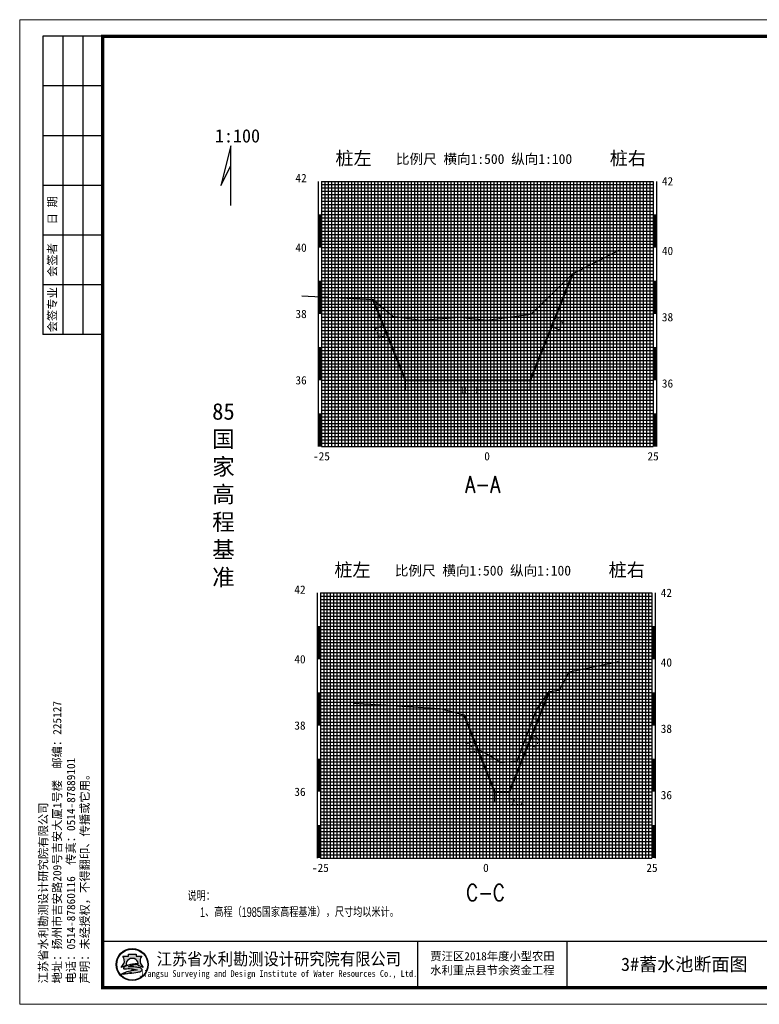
# Model space of a CAD drawing. Extents: x 555481 to 559434, y 3811529 to 3812446.
# Tile 1 of 37: x 555481 to 555704, y 3811529 to 3811826. Entities that reach past the tile are written whole.
import ezdxf
from ezdxf.enums import TextEntityAlignment as Align

# ---------------------------------------------------------------- set-up
doc = ezdxf.new("R2010")
doc.units = 0
doc.header["$LTSCALE"] = 0.5
doc.header["$PDSIZE"] = 0.2
doc.layers.get('0').update_dxf_attribs({"linetype": 'CONTINUOUS'})
doc.layers.get('Defpoints').update_dxf_attribs({"linetype": 'CONTINUOUS'})
for name, color, linetype in [('BGC', 7, 'CONTINUOUS'), ('DFG', 3, 'CONTINUOUS'), ('DMX', 1, 'CONTINUOUS'), ('XFG', 8, 'CONTINUOUS'), ('图副注记', 255, 'CONTINUOUS'), ('标注', 7, 'CONTINUOUS')]:
    doc.layers.add(name, color=color, linetype=linetype)
doc.layers.add('文字', color=7, linetype='CONTINUOUS', lineweight=13)
doc.layers.add('设计断面', color=4, linetype='CONTINUOUS', lineweight=40)
doc.styles.add('HT', font='simhei.ttf')
doc.styles.add('HZ', font='rs.shx', dxfattribs={"width": 0.8, "bigfont": 'hztxt.shx'})
doc.styles.add('hz-e', font='hztxt_e.shx', dxfattribs={"width": 0.7, "height": 40, "bigfont": 'hztxt.shx'})
doc.styles.get("Standard").update_dxf_attribs({"font": 'rs.shx', "bigfont": 'hztxt.shx'})
doc.styles.add('宋体', font='txt')
doc.dimstyles.get("Standard").update_dxf_attribs({"dimtxt": 0.18, "dimasz": 0.18, "dimexe": 0.18, "dimexo": 0.0625, "dimgap": 0.09, "dimtad": 0, "dimtih": 1, "dimtoh": 1, "dimdec": 4, "dimzin": 0, "dimdsep": 46, "dimtxsty": 'Standard', "dimcen": 0.09, "dimadec": 0, "dimazin": 0, "dimtfac": 1, "dimtdec": 4, "dimtofl": 0, "dimtmove": 0, "dimatfit": 3, "dimfxl": 0, "dimtolj": 1, "dimtzin": 0, "dimarcsym": 0})

# ---------------------------------------------------------------- blocks, each defined once
blk = doc.blocks.new('_ArchTick')
at = {"color": 0, "linetype": 'ByBlock', "const_width": 0.15}
blk.add_lwpolyline([(-0.5, -0.5), (0.5, 0.5)], dxfattribs=at)
blk = doc.blocks.new('*D10')
at = {"layer": 'Defpoints', "color": 0, "linetype": 'Continuous', "transparency": 16777216}
for p in [(555597.3936720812, 3811717.490588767), (555635.0186847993, 3811717.490588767), (555635.0186847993, 3811714.49058877)]:
    blk.add_point(p, dxfattribs=at)
at = {"layer": '标注', "color": 0, "linetype": 'Continuous', "lineweight": -2, "transparency": 16777216}
for p, q in [((555597.3936720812, 3811717.428088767), (555597.3936720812, 3811714.31058877)), ((555635.0186847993, 3811717.428088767), (555635.0186847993, 3811714.31058877)), ((555597.3936720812, 3811714.49058877), (555613.8891469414, 3811714.49058877)), ((555635.0186847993, 3811714.49058877), (555619.2981972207, 3811714.49058877))]:
    blk.add_line(p, q, dxfattribs=at)
at = {"layer": '标注', "color": 0, "linetype": 'Continuous', "lineweight": -2, "transparency": 16777216, "xscale": 0.5, "yscale": 0.5, "zscale": 0.5, "rotation": 180}
blk.add_blockref('_ArchTick', (555597.3936720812, 3811714.49058877), dxfattribs=at)
at = {"layer": '标注', "color": 0, "linetype": 'Continuous', "lineweight": -2, "transparency": 16777216, "xscale": 0.5, "yscale": 0.5, "zscale": 0.5}
blk.add_blockref('_ArchTick', (555635.0186847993, 3811714.49058877), dxfattribs=at)
at = {"layer": '标注', "color": 0, "linetype": 'Continuous', "transparency": 16777216, "insert": (555616.593672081, 3811714.49058877), "char_height": 2, "attachment_point": 5, "style": '宋体'}
blk.add_mtext('\\A1;18.8', dxfattribs=at)
blk = doc.blocks.new('*D12')
at = {"layer": 'Defpoints', "color": 0, "linetype": 'Continuous', "transparency": 16777216}
for p in [(555624.2876994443, 3811593.340842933), (555628.6931774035, 3811593.340842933), (555628.6931774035, 3811590.340842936)]:
    blk.add_point(p, dxfattribs=at)
at = {"layer": '标注', "color": 0, "linetype": 'Continuous', "lineweight": -2, "transparency": 16777216}
for p, q in [((555624.2876994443, 3811593.278342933), (555624.2876994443, 3811590.160842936)), ((555628.6931774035, 3811593.278342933), (555628.6931774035, 3811590.160842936)), ((555624.2876994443, 3811590.340842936), (555628.6931774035, 3811590.340842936)), ((555628.6931774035, 3811590.340842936), (555629.1987639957, 3811590.340842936))]:
    blk.add_line(p, q, dxfattribs=at)
at = {"layer": '标注', "color": 0, "linetype": 'Continuous', "lineweight": -2, "transparency": 16777216, "xscale": 0.5, "yscale": 0.5, "zscale": 0.5, "rotation": 180}
blk.add_blockref('_ArchTick', (555624.2876994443, 3811590.340842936), dxfattribs=at)
at = {"layer": '标注', "color": 0, "linetype": 'Continuous', "lineweight": -2, "transparency": 16777216, "xscale": 0.5, "yscale": 0.5, "zscale": 0.5}
blk.add_blockref('_ArchTick', (555628.6931774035, 3811590.340842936), dxfattribs=at)
at = {"layer": '标注', "color": 0, "linetype": 'Continuous', "transparency": 16777216, "insert": (555631.2720042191, 3811590.340842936), "char_height": 2, "attachment_point": 5, "style": '宋体'}
blk.add_mtext('\\A1;2.2', dxfattribs=at)
blk = doc.blocks.new('tk')
h = blk.add_hatch(color=152)
h.dxf.hatch_style = 1
h.paths.add_polyline_path([(290.8865389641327, 120, 1), (387.6634519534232, 120, 1)])
h.paths.add_polyline_path([(386.0348109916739, 120, -1), (292.5151799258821, 120, -1)], flags=16)
edge = h.paths.add_edge_path(flags=0)
edge.add_arc((383.4861352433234, 131.3700107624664), 20.66422200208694, 138.9741968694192, 204.118088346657)
edge.add_arc((398.8514558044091, 138.2490731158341), 37.49914329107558, 204.118088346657, 225.6558786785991)
edge.add_arc((379.305429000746, 141.7747440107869), 31.06664526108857, 249.8534188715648, 257.6122722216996, ccw=False)
edge.add_arc((409.9478656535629, 225.298667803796), 120.0340818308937, 243.3504805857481, 249.8534188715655, ccw=False)
edge.add_ellipse((339.274995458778, 122.9239219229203), major_axis=(-17.73815560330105, 0), ratio=0.8776980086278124, start_angle=161.6252618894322, end_angle=172.653862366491)
edge.add_arc((369.4667124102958, -17.23120387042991), 138.7377217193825, 95.21036804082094, 98.84274785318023)
edge.add_arc((358.8031159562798, 51.31313628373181), 69.36886086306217, 98.8427478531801, 111.79656805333)
edge.add_arc((339.8455917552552, 98.7185629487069), 18.31337926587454, 111.7965680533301, 130.9174013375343)
edge.add_arc((338.4297213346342, -4.193509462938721), 117.2289597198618, 84.52854590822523, 95.17746754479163, ccw=False)
edge.add_arc((344.298045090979, 57.07128380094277), 55.68375586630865, 70.37003522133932, 84.52854590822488, ccw=False)
edge.add_arc((358.0941884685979, 95.75133062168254), 14.61698591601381, 43.317709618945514, 70.37003522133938, ccw=False)
edge.add_arc((366.7269695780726, 103.8914913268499), 2.751610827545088, -48.48590183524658, 43.317709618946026, ccw=False)
edge.add_arc((357.6080719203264, 114.193421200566), 16.50966496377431, 287.6119267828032, 311.51409816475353, ccw=False)
edge.add_arc((348.7653895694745, 142.0489681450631), 45.73507388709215, 279.6944367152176, 287.6119267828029, ccw=False)
edge.add_arc((308.1630978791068, 379.7211086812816), 286.8503833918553, 274.617760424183, 279.69443671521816, ccw=False)
edge.add_line((331.2568198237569, 93.80185004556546), (337.3627937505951, 95.68770002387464))
edge.add_arc((525.6004769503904, -881.2407086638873), 994.8982566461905, 100.9062728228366, 102.3983437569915)
edge.add_line((311.9887629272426, 90.45501362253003), (320.0239690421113, 93.71353126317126))
edge.add_arc((947.1745628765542, -2284.932874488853), 2459.934265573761, 104.770390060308, 105.1579066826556)
edge.add_arc((362.1854840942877, -20.80308576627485), 124.6590188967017, 98.79521578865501, 117.8496747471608, ccw=False)
edge.add_arc((375.8583429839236, -109.1731876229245), 214.0806156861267, 95.91294384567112, 98.79521578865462, ccw=False)
edge.add_arc((334.7617160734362, 56.46726101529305), 50.99041171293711, 68.07113774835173, 88.46268833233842)
edge.add_arc((328.1845295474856, -188.6063964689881), 296.1523112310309, 88.46268833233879, 92.13625120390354)
edge.add_arc((316.5080526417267, 124.4199033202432), 17.09169026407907, 263.0506384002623, 272.1362512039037, ccw=False)
edge.add_arc((314.6765567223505, 109.3937889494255), 1.95436915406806, 139.2900683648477, 263.0506384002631, ccw=False)
edge.add_arc((322.5213164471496, 102.6438649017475), 12.30336571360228, 116.84910390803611, 139.2900683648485, ccw=False)
edge.add_arc((351.2653419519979, 45.86133903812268), 75.94670193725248, 98.52267105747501, 116.8491039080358, ccw=False)
edge.add_arc((355.198639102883, 19.61408152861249), 102.4870363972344, 88.99992912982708, 98.52267105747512, ccw=False)
edge.add_ellipse((339.274995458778, 122.9239219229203), major_axis=(-17.73815560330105, 0), ratio=0.8776980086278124, start_angle=176.912986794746, end_angle=378.3747381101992)
edge.add_arc((268.6021252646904, 225.2986677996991), 120.034081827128, 290.14658113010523, 296.6495194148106, ccw=False)
edge.add_arc((299.2445619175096, 141.7747440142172), 31.06664526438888, 282.38772777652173, 290.14658113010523, ccw=False)
edge.add_arc((279.6985351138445, 138.249073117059), 37.49914329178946, 314.3441213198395, 335.8819116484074)
edge.add_arc((295.063855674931, 131.3700107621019), 20.66422200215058, 335.8819116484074, 401.0258031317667)
edge.add_line((310.6532350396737, 144.9339822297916), (327.6242677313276, 144.9339822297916))
edge.add_line((327.6242677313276, 144.9339822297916), (327.6242677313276, 150.8006279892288))
edge.add_line((327.6242677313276, 150.8006279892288), (350.9257231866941, 150.8006279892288))
edge.add_line((350.9257231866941, 150.8006279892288), (350.9257231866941, 144.9339822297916))
edge.add_line((350.9257231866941, 144.9339822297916), (367.8967558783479, 144.9339822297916))
h = blk.add_hatch(color=152)
h.dxf.hatch_style = 1
edge = h.paths.add_edge_path()
edge.add_arc((358.0941884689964, 95.75133062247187), 14.61698591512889, 43.31770961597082, 70.37003522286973)
edge.add_arc((344.298045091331, 57.07128379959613), 55.68375586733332, 70.37003522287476, 84.52854590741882)
edge.add_arc((338.4297213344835, -4.193509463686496), 117.2289597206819, 84.5285459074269, 95.17746754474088)
edge.add_arc((339.8455917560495, 98.71856294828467), 18.31337926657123, 111.7965680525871, 130.9174013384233, ccw=False)
edge.add_arc((358.8031159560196, 51.31313628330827), 69.36886086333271, 98.84274785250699, 111.79656805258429, ccw=False)
edge.add_arc((369.4667124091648, -17.23120386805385), 138.73772171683, 95.21036804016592, 98.84274785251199, ccw=False)
edge.add_ellipse((339.274995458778, 122.9239219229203), major_axis=(-17.73815560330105, 0), ratio=0.8776980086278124, start_angle=172.6538623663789, end_angle=176.9129867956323)
edge.add_arc((355.1986391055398, 19.6140815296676), 102.4870363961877, 88.99992913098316, 98.52267106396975)
edge.add_arc((351.2653419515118, 45.8613390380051), 75.94670193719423, 98.5226710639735, 116.8491039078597)
edge.add_arc((322.5213164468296, 102.6438649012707), 12.30336571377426, 116.8491039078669, 139.2900683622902)
edge.add_arc((314.6765567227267, 109.3937889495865), 1.954369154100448, 139.2900683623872, 263.050638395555)
edge.add_arc((316.5080526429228, 124.419903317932), 17.0916902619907, 263.0506383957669, 272.136251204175)
edge.add_arc((328.1845295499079, -188.6063964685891), 296.1523112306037, 88.46268833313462, 92.13625120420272, ccw=False)
edge.add_arc((334.7617160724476, 56.46726101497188), 50.99041171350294, 68.07113774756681, 88.46268833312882, ccw=False)
edge.add_arc((375.858342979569, -109.1731876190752), 214.080615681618, 95.91294384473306, 98.79521578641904)
edge.add_arc((362.1854840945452, -20.80308576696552), 124.6590188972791, 98.79521578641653, 117.8496747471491)
edge.add_arc((947.1745628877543, -2284.932874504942), 2459.934265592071, 104.7703900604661, 105.15790668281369, ccw=False)
edge.add_line((320.0239690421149, 93.71353126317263), (311.9887629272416, 90.4550136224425))
edge.add_arc((525.6004769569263, -881.2407086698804), 994.8982566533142, 100.90627282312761, 102.39834375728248, ccw=False)
edge.add_line((337.3627937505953, 95.68770002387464), (331.2568198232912, 93.8018500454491))
edge.add_arc((308.1630978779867, 379.7211086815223), 286.8503833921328, 274.6177604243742, 279.6944367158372)
edge.add_arc((348.7653895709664, 142.0489681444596), 45.73507388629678, 279.694436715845, 287.6119267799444)
edge.add_arc((357.6080719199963, 114.1934212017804), 16.50966496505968, 287.6119267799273, 311.5140981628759)
edge.add_arc((366.7269695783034, 103.8914913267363), 2.751610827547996, 311.5140981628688, 403.3177096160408)
edge = h.paths.add_edge_path()
edge.add_arc((383.4861352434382, 131.3700107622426), 20.66422200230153, 138.9741968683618, 204.1180883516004, ccw=False)
edge.add_line((367.8967558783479, 144.9339822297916), (350.9257231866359, 144.9339822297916))
edge.add_line((350.9257231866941, 144.9339822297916), (350.9257231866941, 150.8006279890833))
edge.add_line((350.9257231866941, 150.8006279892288), (327.624267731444, 150.8006279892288))
edge.add_line((327.6242677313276, 150.8006279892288), (327.6242677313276, 144.9339822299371))
edge.add_line((327.6242677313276, 144.9339822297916), (310.6532350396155, 144.9339822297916))
edge.add_arc((295.0638556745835, 131.3700107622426), 20.66422200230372, -24.118088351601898, 41.0258031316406, ccw=False)
edge.add_arc((279.6985351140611, 138.2490731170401), 37.49914329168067, 314.34412131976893, 335.8819116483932, ccw=False)
edge.add_arc((299.2445619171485, 141.7747440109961), 31.06664526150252, 282.3877277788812, 290.1465811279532)
edge.add_arc((268.6021252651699, 225.298667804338), 120.0340818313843, 290.1465811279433, 296.6495194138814)
edge.add_ellipse((339.274995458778, 122.9239219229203), major_axis=(-17.73815560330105, 0), ratio=0.8776980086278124, start_angle=176.9129867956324, end_angle=378.37473811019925, ccw=False)
edge.add_ellipse((339.274995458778, 122.9239219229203), major_axis=(-17.73815560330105, 0), ratio=0.8776980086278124, start_angle=172.653862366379, end_angle=176.9129867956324, ccw=False)
edge.add_ellipse((339.274995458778, 122.9239219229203), major_axis=(-17.73815560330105, 0), ratio=0.8776980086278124, start_angle=161.6252618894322, end_angle=172.653862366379, ccw=False)
edge.add_arc((409.9478656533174, 225.298667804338), 120.0340818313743, 243.3504805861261, 249.853418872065)
edge.add_arc((379.3054290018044, 141.7747440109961), 31.06664526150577, 249.8534188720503, 257.61227222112)
edge.add_arc((398.8514558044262, 138.2490731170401), 37.49914329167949, 204.1180883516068, 225.6558786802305, ccw=False)
at = {"lineweight": 0}
for p, q in [((0, 0), (0, 2970)), ((0, 2970), (4200, 2970)), ((4200, 0), (0, 0))]:
    blk.add_line(p, q, dxfattribs=at)
for p, q in [((250, 2920), (70, 2920)), ((70, 2920), (70, 2020)), ((130, 2920), (130, 2020)), ((190, 2920), (190, 2020)), ((250, 2770), (70, 2770)), ((250, 2620), (70, 2620)), ((250, 2470), (70, 2470)), ((250, 2320), (70, 2320)), ((250, 2170), (70, 2170)), ((250, 2020), (70, 2020)), ((1200, 190), (1200, 50)), ((1650, 190), (1650, 50))]:
    blk.add_line(p, q)
at = {"lineweight": 0, "const_width": 10}
blk.add_lwpolyline([(250, 2920), (4150, 2920), (4150, 50), (250, 50)], close=True, dxfattribs=at)
at = {"lineweight": 0, "const_width": 4}
blk.add_lwpolyline([(4150, 190), (250, 190)], dxfattribs=at)
at = {"color": 152}
for points in [[(322.4412181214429, 118.0161767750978, -0.02838203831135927), (309.9446309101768, 112.6089254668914, -0.03386732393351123), (305.909169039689, 111.4313846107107, 0.09425397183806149), (313.9241989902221, 122.9262248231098, 0.2921547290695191), (310.6532350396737, 144.9339822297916), (327.6242677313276, 144.9339822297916), (327.6242677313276, 150.8006279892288), (350.9257231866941, 150.8006279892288), (350.9257231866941, 144.9339822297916), (367.8967558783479, 144.9339822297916, 0.29215472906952), (364.6257919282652, 122.9262248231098, 0.09425397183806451), (372.6408218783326, 111.4313846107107, -0.03386732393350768), (368.6053600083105, 112.6089254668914, -0.02838203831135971), (356.1087727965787, 118.0161767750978)], [(356.9874112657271, 122.0855064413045, 0.04157472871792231), (340.0099846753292, 120.9693843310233, 0.08013502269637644), (316.9645955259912, 113.6209164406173, 0.09823132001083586), (313.1951032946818, 110.6684867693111, 0.599439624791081), (314.4400935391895, 107.4537776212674, 0.03966424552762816), (317.145162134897, 107.3400916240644, -0.01603031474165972), (336.1296833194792, 107.4393195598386, -0.08921046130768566), (353.8043466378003, 103.768427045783, 0.01257694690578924), (343.1247064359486, 102.3900867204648, 0.08333285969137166), (303.9506013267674, 89.41746323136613, -0.001690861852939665), (320.0239690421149, 93.71353126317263), (311.9887629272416, 90.4550136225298, -0.006510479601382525), (337.3627937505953, 95.68770002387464), (331.2568198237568, 93.80185004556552, 0.02215480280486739), (356.4668864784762, 96.96699914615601, 0.03456031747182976), (362.6033732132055, 98.45760211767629, 0.1046726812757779), (368.5507491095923, 101.8311053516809, 0.4234638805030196), (368.7289335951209, 105.7792154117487, 0.1185893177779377), (363.0046801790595, 109.5188049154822, 0.06185687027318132), (349.6074808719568, 112.5013348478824, 0.04649815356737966), (327.8508714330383, 112.5571519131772, -0.08362449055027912), (333.0456102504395, 115.7226833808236, -0.05658197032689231), (348.1395195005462, 119.8574764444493, -0.01585057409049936), (356.8675527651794, 120.9332510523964)]]:
    blk.add_lwpolyline(points, format="xyb", dxfattribs=at)
for radius in [48.38845649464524, 46.75981553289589]:
    blk.add_circle((339.274995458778, 120), radius, dxfattribs=at)
blk.add_arc((358.8031159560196, 51.31313628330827), 69.36886086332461, 98.84274785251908, 111.7965680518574, dxfattribs=at)
for start_param, end_param in [(2.820892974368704, 6.603884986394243), (3.013378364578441, 3.087714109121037)]:
    blk.add_ellipse((339.274995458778, 122.9239219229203), major_axis=(-17.73815560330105, 0), ratio=0.8776980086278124, start_param=start_param, end_param=end_param, dxfattribs=at)
at = {"style": '宋体'}
for s, height, width, p in [('江苏省水利勘测设计研究院有限公司', 37.5, 0.9, (781.273192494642, 137.5084589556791)), ('Jiangsu Surveying and Design Institute of Water Resources Co., Ltd.', 20, 0.8, (779.551912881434, 90.13403798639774))]:
    blk.add_text(s, height=height, dxfattribs=dict(at, width=width)).set_placement(p, align=Align.MIDDLE)
at = {"char_height": 25, "rotation": 90, "style": '宋体'}
for s, insert, attachment_point in [('日 期', (100, 2395), 5), ('会签者', (100, 2245), 5), ('会签专业', (100, 2095), 5), ('江苏省水利勘测设计研究院有限公司\\P地址：扬州市吉安路209号吉安大厦1号楼  邮编：225127\\P电话：0514-87860116  传真：0514-87889101\\P声明：未经授权，不得翻印、传播或它用。', (58.78845214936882, 62.98893505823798), 1)]:
    blk.add_mtext(s, dxfattribs=dict(at, insert=insert, attachment_point=attachment_point))
blk = doc.blocks.new('tk1')
at = {"color": 0}
blk.add_blockref('tk', (0, 0), dxfattribs=at)
at = {"style": '宋体'}
for s, p in [('贾汪区2018年度小型农田', (1425.70839577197, 146.0081402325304)), ('水利重点县节余资金工程', (1425.388375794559, 103.4670712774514))]:
    blk.add_text(s, height=25, dxfattribs=at).set_placement(p, align=Align.MIDDLE)

msp = doc.modelspace()

# ---------------------------------------------------------------- linework, layer by layer
at = {"layer": 'BGC', "linetype": 'Continuous'}
for p, q in [((555571.1330654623, 3811777.490588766), (555571.1330654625, 3811697.490588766)), ((555572.1330654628, 3811777.490588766), (555572.1330654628, 3811697.490588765)), ((555672.1330654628, 3811777.490588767), (555672.1330654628, 3811697.490588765)), ((555673.1330654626, 3811777.490588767), (555673.1330654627, 3811697.490588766)), ((555570.7927212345, 3811653.340842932), (555570.7927212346, 3811573.340842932)), ((555571.792721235, 3811653.340842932), (555571.792721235, 3811573.340842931)), ((555671.792721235, 3811653.340842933), (555671.792721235, 3811573.340842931)), ((555672.7927212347, 3811653.340842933), (555672.7927212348, 3811573.340842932))]:
    msp.add_line(p, q, dxfattribs=at)
at = {"layer": 'BGC', "linetype": 'Continuous', "const_width": 1}
for points in [[(555571.6330654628, 3811757.490588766), (555571.6330654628, 3811767.490588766)], [(555672.6330654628, 3811757.490588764), (555672.6330654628, 3811767.490588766)], [(555571.6330654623, 3811737.490588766), (555571.6330654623, 3811747.490588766)], [(555672.6330654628, 3811737.490588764), (555672.6330654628, 3811747.490588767)], [(555571.6330654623, 3811717.490588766), (555571.6330654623, 3811727.490588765)], [(555672.6330654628, 3811717.490588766), (555672.6330654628, 3811727.490588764)], [(555571.6330654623, 3811697.490588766), (555571.6330654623, 3811707.490588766)], [(555672.6330654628, 3811697.490588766), (555672.6330654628, 3811707.490588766)], [(555571.292721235, 3811633.340842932), (555571.292721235, 3811643.340842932)], [(555672.292721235, 3811633.34084293), (555672.292721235, 3811643.340842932)], [(555571.2927212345, 3811613.340842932), (555571.2927212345, 3811623.340842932)], [(555672.292721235, 3811613.34084293), (555672.292721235, 3811623.340842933)], [(555571.2927212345, 3811593.340842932), (555571.2927212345, 3811603.340842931)], [(555672.292721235, 3811593.340842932), (555672.292721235, 3811603.34084293)], [(555571.2927212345, 3811573.340842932), (555571.2927212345, 3811583.340842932)], [(555672.292721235, 3811573.340842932), (555672.292721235, 3811583.340842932)]]:
    msp.add_lwpolyline(points, dxfattribs=at)
at = {"layer": 'DFG', "linetype": 'Continuous'}
for p, q in [((555572.1330654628, 3811777.490588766), (555672.1330654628, 3811777.490588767)), ((555582.1330654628, 3811777.490588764), (555582.1330654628, 3811697.490588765)), ((555592.1330654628, 3811777.490588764), (555592.1330654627, 3811697.490588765)), ((555602.1330654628, 3811777.490588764), (555602.1330654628, 3811697.490588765)), ((555612.1330654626, 3811777.490588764), (555612.1330654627, 3811697.490588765)), ((555632.1330654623, 3811777.490588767), (555632.1330654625, 3811697.490588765)), ((555642.1330654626, 3811777.490588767), (555642.1330654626, 3811697.490588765)), ((555652.1330654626, 3811777.490588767), (555652.1330654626, 3811697.490588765)), ((555662.1330654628, 3811777.490588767), (555662.1330654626, 3811697.490588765)), ((555572.1330654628, 3811767.490588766), (555672.1330654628, 3811767.490588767)), ((555572.1330654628, 3811757.490588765), (555672.1330654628, 3811757.490588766)), ((555572.1330654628, 3811757.490588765), (555672.1330654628, 3811757.490588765)), ((555572.1330654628, 3811747.490588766), (555672.1330654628, 3811747.490588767)), ((555572.1330654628, 3811737.490588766), (555672.1330654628, 3811737.490588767)), ((555572.1330654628, 3811727.490588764), (555672.1330654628, 3811727.490588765)), ((555572.1330654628, 3811717.490588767), (555672.1330654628, 3811717.490588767)), ((555572.1330654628, 3811707.490588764), (555672.1330654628, 3811707.490588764)), ((555572.1330654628, 3811697.490588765), (555672.1330654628, 3811697.490588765)), ((555571.792721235, 3811653.340842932), (555671.792721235, 3811653.340842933)), ((555581.792721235, 3811653.34084293), (555581.792721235, 3811573.340842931)), ((555591.792721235, 3811653.34084293), (555591.7927212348, 3811573.340842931)), ((555601.792721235, 3811653.34084293), (555601.792721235, 3811573.340842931)), ((555611.7927212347, 3811653.34084293), (555611.7927212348, 3811573.340842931)), ((555631.7927212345, 3811653.340842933), (555631.7927212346, 3811573.340842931)), ((555641.7927212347, 3811653.340842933), (555641.7927212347, 3811573.340842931)), ((555651.7927212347, 3811653.340842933), (555651.7927212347, 3811573.340842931)), ((555661.792721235, 3811653.340842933), (555661.7927212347, 3811573.340842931)), ((555571.792721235, 3811643.340842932), (555671.792721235, 3811643.340842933)), ((555571.792721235, 3811633.340842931), (555671.792721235, 3811633.340842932)), ((555571.792721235, 3811633.340842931), (555671.792721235, 3811633.340842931)), ((555571.792721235, 3811623.340842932), (555671.792721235, 3811623.340842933)), ((555571.792721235, 3811613.340842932), (555671.792721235, 3811613.340842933)), ((555571.792721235, 3811603.34084293), (555671.792721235, 3811603.340842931)), ((555571.792721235, 3811593.340842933), (555671.792721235, 3811593.340842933)), ((555571.792721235, 3811583.34084293), (555671.792721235, 3811583.34084293)), ((555571.792721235, 3811573.340842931), (555671.792721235, 3811573.340842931))]:
    msp.add_line(p, q, dxfattribs=at)
at = {"layer": 'DFG', "color": 2, "linetype": 'Continuous'}
for p, q in [((555622.1330654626, 3811777.490588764), (555622.1330654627, 3811697.490588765)), ((555621.7927212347, 3811653.34084293), (555621.7927212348, 3811573.340842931))]:
    msp.add_line(p, q, dxfattribs=at)
at = {"layer": 'DMX', "linetype": 'Continuous', "flags": 128}
for points in [[(555566.1793235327, 3811742.960588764), (555587.6416720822, 3811741.870588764), (555593.6160958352, 3811736.820588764), (555602.1132568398, 3811735.600588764), (555613.8207755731, 3811736.510588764), (555622.1330654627, 3811735.580588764), (555635.411413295, 3811737.410588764), (555647.8426847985, 3811749.550588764), (555662.130124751, 3811756.830588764)], [(555581.7746466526, 3811620.05084293), (555607.8083318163, 3811618.46084293), (555615.011699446, 3811616.53084293), (555618.8511690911, 3811606.42084293), (555621.7927212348, 3811604.94084293), (555626.2926676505, 3811602.21084293), (555631.0960992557, 3811602.66084293), (555636.9881063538, 3811618.05084293), (555640.7866356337, 3811623.58084293), (555643.877806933, 3811623.96084293), (555646.7900717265, 3811629.49084293), (555661.788113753, 3811632.64084293)]]:
    msp.add_lwpolyline(points, dxfattribs=at)
at = {"layer": 'XFG', "linetype": 'Continuous'}
for p, q in [((555572.1330654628, 3811776.490588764), (555672.1330654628, 3811776.490588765)), ((555572.1330654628, 3811775.490588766), (555672.1330654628, 3811775.490588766)), ((555573.1330654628, 3811777.490588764), (555573.1330654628, 3811697.490588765)), ((555574.1330654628, 3811777.490588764), (555574.1330654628, 3811697.490588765)), ((555575.1330654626, 3811777.490588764), (555575.1330654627, 3811697.490588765)), ((555576.1330654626, 3811777.490588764), (555576.1330654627, 3811697.490588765)), ((555577.1330654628, 3811777.490588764), (555577.1330654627, 3811697.490588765)), ((555578.1330654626, 3811777.490588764), (555578.1330654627, 3811697.490588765)), ((555579.1330654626, 3811777.490588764), (555579.1330654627, 3811697.490588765)), ((555580.1330654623, 3811777.490588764), (555580.1330654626, 3811697.490588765)), ((555581.1330654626, 3811777.490588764), (555581.1330654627, 3811697.490588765)), ((555583.1330654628, 3811777.490588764), (555583.1330654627, 3811697.490588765)), ((555584.1330654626, 3811777.490588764), (555584.1330654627, 3811697.490588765)), ((555585.1330654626, 3811777.490588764), (555585.1330654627, 3811697.490588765)), ((555586.1330654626, 3811777.490588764), (555586.1330654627, 3811697.490588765)), ((555587.1330654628, 3811777.490588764), (555587.1330654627, 3811697.490588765)), ((555588.1330654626, 3811777.490588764), (555588.1330654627, 3811697.490588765)), ((555589.1330654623, 3811777.490588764), (555589.1330654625, 3811697.490588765)), ((555590.1330654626, 3811777.490588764), (555590.1330654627, 3811697.490588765)), ((555591.1330654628, 3811777.490588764), (555591.1330654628, 3811697.490588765)), ((555593.1330654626, 3811777.490588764), (555593.1330654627, 3811697.490588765)), ((555594.1330654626, 3811777.490588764), (555594.1330654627, 3811697.490588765)), ((555595.1330654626, 3811777.490588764), (555595.1330654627, 3811697.490588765)), ((555596.1330654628, 3811777.490588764), (555596.1330654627, 3811697.490588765)), ((555597.1330654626, 3811777.490588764), (555597.1330654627, 3811697.490588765)), ((555598.1330654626, 3811777.490588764), (555598.1330654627, 3811697.490588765)), ((555599.1330654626, 3811777.490588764), (555599.1330654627, 3811697.490588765)), ((555600.1330654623, 3811777.490588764), (555600.1330654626, 3811697.490588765)), ((555601.1330654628, 3811777.490588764), (555601.1330654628, 3811697.490588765)), ((555603.1330654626, 3811777.490588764), (555603.1330654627, 3811697.490588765)), ((555604.1330654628, 3811777.490588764), (555604.1330654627, 3811697.490588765)), ((555605.1330654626, 3811777.490588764), (555605.1330654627, 3811697.490588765)), ((555606.1330654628, 3811777.490588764), (555606.1330654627, 3811697.490588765)), ((555607.1330654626, 3811777.490588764), (555607.1330654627, 3811697.490588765)), ((555608.1330654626, 3811777.490588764), (555608.1330654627, 3811697.490588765)), ((555609.1330654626, 3811777.490588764), (555609.1330654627, 3811697.490588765)), ((555610.1330654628, 3811777.490588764), (555610.1330654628, 3811697.490588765)), ((555611.1330654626, 3811777.490588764), (555611.1330654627, 3811697.490588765)), ((555613.1330654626, 3811777.490588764), (555613.1330654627, 3811697.490588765)), ((555614.1330654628, 3811777.490588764), (555614.1330654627, 3811697.490588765)), ((555615.1330654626, 3811777.490588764), (555615.1330654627, 3811697.490588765)), ((555616.1330654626, 3811777.490588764), (555616.1330654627, 3811697.490588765)), ((555617.1330654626, 3811777.490588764), (555617.1330654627, 3811697.490588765)), ((555618.1330654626, 3811777.490588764), (555618.1330654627, 3811697.490588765)), ((555619.1330654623, 3811777.490588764), (555619.1330654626, 3811697.490588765)), ((555620.1330654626, 3811777.490588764), (555620.1330654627, 3811697.490588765)), ((555621.1330654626, 3811777.490588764), (555621.1330654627, 3811697.490588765)), ((555623.1330654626, 3811777.490588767), (555623.1330654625, 3811697.490588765)), ((555624.1330654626, 3811777.490588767), (555624.1330654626, 3811697.490588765)), ((555625.1330654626, 3811777.490588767), (555625.1330654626, 3811697.490588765)), ((555626.1330654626, 3811777.490588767), (555626.1330654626, 3811697.490588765)), ((555627.1330654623, 3811777.490588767), (555627.1330654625, 3811697.490588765)), ((555628.1330654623, 3811777.490588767), (555628.1330654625, 3811697.490588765)), ((555629.1330654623, 3811777.490588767), (555629.1330654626, 3811697.490588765)), ((555630.1330654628, 3811777.490588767), (555630.1330654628, 3811697.490588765)), ((555631.1330654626, 3811777.490588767), (555631.1330654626, 3811697.490588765)), ((555633.1330654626, 3811777.490588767), (555633.1330654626, 3811697.490588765)), ((555634.1330654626, 3811777.490588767), (555634.1330654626, 3811697.490588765)), ((555635.1330654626, 3811777.490588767), (555635.1330654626, 3811697.490588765)), ((555636.1330654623, 3811777.490588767), (555636.1330654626, 3811697.490588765)), ((555637.1330654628, 3811777.490588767), (555637.1330654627, 3811697.490588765)), ((555638.1330654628, 3811777.490588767), (555638.1330654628, 3811697.490588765)), ((555639.1330654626, 3811777.490588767), (555639.1330654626, 3811697.490588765)), ((555640.1330654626, 3811777.490588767), (555640.1330654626, 3811697.490588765)), ((555641.1330654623, 3811777.490588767), (555641.1330654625, 3811697.490588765)), ((555643.1330654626, 3811777.490588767), (555643.1330654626, 3811697.490588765)), ((555644.1330654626, 3811777.490588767), (555644.1330654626, 3811697.490588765)), ((555645.1330654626, 3811777.490588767), (555645.1330654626, 3811697.490588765)), ((555646.1330654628, 3811777.490588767), (555646.1330654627, 3811697.490588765)), ((555647.1330654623, 3811777.490588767), (555647.1330654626, 3811697.490588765)), ((555648.1330654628, 3811777.490588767), (555648.1330654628, 3811697.490588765)), ((555649.1330654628, 3811777.490588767), (555649.1330654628, 3811697.490588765)), ((555650.1330654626, 3811777.490588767), (555650.1330654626, 3811697.490588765)), ((555651.1330654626, 3811777.490588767), (555651.1330654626, 3811697.490588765)), ((555653.1330654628, 3811777.490588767), (555653.1330654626, 3811697.490588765)), ((555654.1330654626, 3811777.490588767), (555654.1330654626, 3811697.490588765)), ((555655.1330654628, 3811777.490588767), (555655.1330654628, 3811697.490588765)), ((555656.1330654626, 3811777.490588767), (555656.1330654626, 3811697.490588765)), ((555657.1330654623, 3811777.490588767), (555657.1330654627, 3811697.490588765)), ((555658.1330654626, 3811777.490588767), (555658.1330654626, 3811697.490588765)), ((555659.1330654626, 3811777.490588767), (555659.1330654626, 3811697.490588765)), ((555660.1330654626, 3811777.490588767), (555660.1330654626, 3811697.490588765)), ((555661.1330654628, 3811777.490588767), (555661.1330654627, 3811697.490588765)), ((555663.1330654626, 3811777.490588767), (555663.1330654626, 3811697.490588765)), ((555664.1330654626, 3811777.490588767), (555664.1330654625, 3811697.490588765)), ((555665.1330654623, 3811777.490588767), (555665.1330654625, 3811697.490588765)), ((555666.1330654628, 3811777.490588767), (555666.1330654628, 3811697.490588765)), ((555667.1330654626, 3811777.490588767), (555667.1330654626, 3811697.490588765)), ((555668.1330654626, 3811777.490588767), (555668.1330654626, 3811697.490588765)), ((555669.1330654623, 3811777.490588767), (555669.1330654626, 3811697.490588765)), ((555670.1330654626, 3811777.490588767), (555670.1330654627, 3811697.490588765)), ((555671.1330654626, 3811777.490588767), (555671.1330654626, 3811697.490588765)), ((555572.1330654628, 3811774.490588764), (555672.1330654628, 3811774.490588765)), ((555572.1330654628, 3811773.490588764), (555672.1330654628, 3811773.490588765)), ((555572.1330654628, 3811772.490588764), (555672.1330654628, 3811772.490588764)), ((555572.1330654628, 3811771.490588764), (555672.1330654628, 3811771.490588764)), ((555572.1330654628, 3811770.490588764), (555672.1330654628, 3811770.490588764)), ((555572.1330654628, 3811769.490588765), (555672.1330654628, 3811769.490588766)), ((555572.1330654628, 3811768.490588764), (555672.1330654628, 3811768.490588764)), ((555572.1330654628, 3811766.490588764), (555672.1330654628, 3811766.490588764)), ((555572.1330654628, 3811766.490588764), (555672.1330654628, 3811766.490588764)), ((555572.1330654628, 3811765.490588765), (555672.1330654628, 3811765.490588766)), ((555572.1330654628, 3811764.490588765), (555672.1330654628, 3811764.490588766)), ((555572.1330654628, 3811763.490588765), (555672.1330654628, 3811763.490588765)), ((555572.1330654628, 3811762.490588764), (555672.1330654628, 3811762.490588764)), ((555572.1330654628, 3811761.490588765), (555672.1330654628, 3811761.490588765)), ((555572.1330654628, 3811760.490588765), (555672.1330654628, 3811760.490588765)), ((555572.1330654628, 3811759.490588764), (555672.1330654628, 3811759.490588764)), ((555572.1330654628, 3811758.490588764), (555672.1330654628, 3811758.490588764)), ((555572.1330654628, 3811756.490588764), (555672.1330654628, 3811756.490588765)), ((555572.1330654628, 3811755.490588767), (555672.1330654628, 3811755.490588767)), ((555572.1330654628, 3811754.490588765), (555672.1330654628, 3811754.490588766)), ((555572.1330654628, 3811753.490588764), (555672.1330654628, 3811753.490588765)), ((555572.1330654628, 3811752.490588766), (555672.1330654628, 3811752.490588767)), ((555572.1330654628, 3811751.490588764), (555672.1330654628, 3811751.490588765)), ((555572.1330654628, 3811750.490588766), (555672.1330654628, 3811750.490588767)), ((555572.1330654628, 3811749.490588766), (555672.1330654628, 3811749.490588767)), ((555572.1330654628, 3811748.490588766), (555672.1330654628, 3811748.490588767)), ((555572.1330654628, 3811746.490588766), (555672.1330654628, 3811746.490588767)), ((555572.1330654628, 3811746.490588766), (555672.1330654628, 3811746.490588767)), ((555572.1330654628, 3811745.490588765), (555672.1330654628, 3811745.490588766)), ((555572.1330654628, 3811744.490588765), (555672.1330654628, 3811744.490588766)), ((555572.1330654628, 3811743.490588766), (555672.1330654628, 3811743.490588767)), ((555572.1330654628, 3811742.490588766), (555672.1330654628, 3811742.490588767)), ((555572.1330654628, 3811741.490588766), (555672.1330654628, 3811741.490588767)), ((555572.1330654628, 3811740.490588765), (555672.1330654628, 3811740.490588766)), ((555572.1330654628, 3811739.490588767), (555672.1330654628, 3811739.490588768)), ((555572.1330654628, 3811738.490588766), (555672.1330654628, 3811738.490588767)), ((555572.1330654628, 3811736.490588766), (555672.1330654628, 3811736.490588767)), ((555572.1330654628, 3811735.490588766), (555672.1330654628, 3811735.490588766)), ((555572.1330654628, 3811734.490588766), (555672.1330654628, 3811734.490588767)), ((555572.1330654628, 3811733.490588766), (555672.1330654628, 3811733.490588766)), ((555572.1330654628, 3811732.490588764), (555672.1330654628, 3811732.490588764)), ((555572.1330654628, 3811731.490588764), (555672.1330654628, 3811731.490588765)), ((555572.1330654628, 3811730.490588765), (555672.1330654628, 3811730.490588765)), ((555572.1330654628, 3811729.490588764), (555672.1330654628, 3811729.490588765)), ((555572.1330654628, 3811728.490588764), (555672.1330654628, 3811728.490588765)), ((555572.1330654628, 3811726.490588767), (555672.1330654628, 3811726.490588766)), ((555572.1330654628, 3811725.490588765), (555672.1330654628, 3811725.490588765)), ((555572.1330654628, 3811724.490588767), (555672.1330654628, 3811724.490588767)), ((555572.1330654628, 3811723.490588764), (555672.1330654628, 3811723.490588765)), ((555572.1330654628, 3811722.490588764), (555672.1330654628, 3811722.490588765)), ((555572.1330654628, 3811721.490588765), (555672.1330654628, 3811721.490588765)), ((555572.1330654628, 3811720.490588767), (555672.1330654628, 3811720.490588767)), ((555572.1330654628, 3811719.490588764), (555672.1330654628, 3811719.490588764)), ((555572.1330654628, 3811718.490588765), (555672.1330654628, 3811718.490588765)), ((555572.1330654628, 3811716.490588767), (555672.1330654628, 3811716.490588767)), ((555572.1330654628, 3811715.490588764), (555672.1330654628, 3811715.490588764)), ((555572.1330654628, 3811714.490588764), (555672.1330654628, 3811714.490588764)), ((555572.1330654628, 3811713.490588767), (555672.1330654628, 3811713.490588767)), ((555572.1330654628, 3811712.490588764), (555672.1330654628, 3811712.490588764)), ((555572.1330654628, 3811711.490588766), (555672.1330654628, 3811711.490588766)), ((555572.1330654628, 3811710.490588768), (555672.1330654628, 3811710.490588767)), ((555572.1330654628, 3811709.490588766), (555672.1330654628, 3811709.490588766)), ((555572.1330654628, 3811708.490588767), (555672.1330654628, 3811708.490588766)), ((555572.1330654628, 3811706.490588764), (555672.1330654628, 3811706.490588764)), ((555572.1330654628, 3811705.490588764), (555672.1330654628, 3811705.490588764)), ((555572.1330654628, 3811704.490588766), (555672.1330654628, 3811704.490588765)), ((555572.1330654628, 3811703.490588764), (555672.1330654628, 3811703.490588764)), ((555572.1330654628, 3811702.490588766), (555672.1330654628, 3811702.490588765)), ((555572.1330654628, 3811701.490588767), (555672.1330654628, 3811701.490588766)), ((555572.1330654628, 3811700.490588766), (555672.1330654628, 3811700.490588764)), ((555572.1330654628, 3811699.490588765), (555672.1330654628, 3811699.490588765)), ((555572.1330654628, 3811698.490588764), (555672.1330654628, 3811698.490588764)), ((555571.792721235, 3811652.34084293), (555671.792721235, 3811652.340842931)), ((555571.792721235, 3811651.340842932), (555671.792721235, 3811651.340842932)), ((555572.792721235, 3811653.34084293), (555572.792721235, 3811573.340842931)), ((555573.792721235, 3811653.34084293), (555573.792721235, 3811573.340842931)), ((555574.7927212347, 3811653.34084293), (555574.7927212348, 3811573.340842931)), ((555575.7927212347, 3811653.34084293), (555575.7927212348, 3811573.340842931)), ((555576.792721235, 3811653.34084293), (555576.7927212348, 3811573.340842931)), ((555577.7927212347, 3811653.34084293), (555577.7927212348, 3811573.340842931)), ((555578.7927212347, 3811653.34084293), (555578.7927212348, 3811573.340842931)), ((555579.7927212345, 3811653.34084293), (555579.7927212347, 3811573.340842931)), ((555580.7927212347, 3811653.34084293), (555580.7927212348, 3811573.340842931)), ((555582.792721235, 3811653.34084293), (555582.7927212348, 3811573.340842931)), ((555583.7927212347, 3811653.34084293), (555583.7927212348, 3811573.340842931)), ((555584.7927212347, 3811653.34084293), (555584.7927212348, 3811573.340842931)), ((555585.7927212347, 3811653.34084293), (555585.7927212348, 3811573.340842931)), ((555586.792721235, 3811653.34084293), (555586.7927212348, 3811573.340842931)), ((555587.7927212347, 3811653.34084293), (555587.7927212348, 3811573.340842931)), ((555588.7927212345, 3811653.34084293), (555588.7927212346, 3811573.340842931)), ((555589.7927212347, 3811653.34084293), (555589.7927212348, 3811573.340842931)), ((555590.792721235, 3811653.34084293), (555590.792721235, 3811573.340842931)), ((555592.7927212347, 3811653.34084293), (555592.7927212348, 3811573.340842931)), ((555593.7927212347, 3811653.34084293), (555593.7927212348, 3811573.340842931)), ((555594.7927212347, 3811653.34084293), (555594.7927212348, 3811573.340842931)), ((555595.792721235, 3811653.34084293), (555595.7927212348, 3811573.340842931)), ((555596.7927212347, 3811653.34084293), (555596.7927212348, 3811573.340842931)), ((555597.7927212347, 3811653.34084293), (555597.7927212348, 3811573.340842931)), ((555598.7927212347, 3811653.34084293), (555598.7927212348, 3811573.340842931)), ((555599.7927212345, 3811653.34084293), (555599.7927212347, 3811573.340842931)), ((555600.792721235, 3811653.34084293), (555600.792721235, 3811573.340842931)), ((555602.7927212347, 3811653.34084293), (555602.7927212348, 3811573.340842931)), ((555603.792721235, 3811653.34084293), (555603.7927212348, 3811573.340842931)), ((555604.7927212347, 3811653.34084293), (555604.7927212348, 3811573.340842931)), ((555605.792721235, 3811653.34084293), (555605.7927212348, 3811573.340842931)), ((555606.7927212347, 3811653.34084293), (555606.7927212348, 3811573.340842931)), ((555607.7927212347, 3811653.34084293), (555607.7927212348, 3811573.340842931)), ((555608.7927212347, 3811653.34084293), (555608.7927212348, 3811573.340842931)), ((555609.792721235, 3811653.34084293), (555609.792721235, 3811573.340842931)), ((555610.7927212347, 3811653.34084293), (555610.7927212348, 3811573.340842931)), ((555612.7927212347, 3811653.34084293), (555612.7927212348, 3811573.340842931)), ((555613.792721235, 3811653.34084293), (555613.7927212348, 3811573.340842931)), ((555614.7927212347, 3811653.34084293), (555614.7927212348, 3811573.340842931)), ((555615.7927212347, 3811653.34084293), (555615.7927212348, 3811573.340842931)), ((555616.7927212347, 3811653.34084293), (555616.7927212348, 3811573.340842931)), ((555617.7927212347, 3811653.34084293), (555617.7927212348, 3811573.340842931)), ((555618.7927212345, 3811653.34084293), (555618.7927212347, 3811573.340842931)), ((555619.7927212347, 3811653.34084293), (555619.7927212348, 3811573.340842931)), ((555620.7927212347, 3811653.34084293), (555620.7927212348, 3811573.340842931)), ((555622.7927212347, 3811653.340842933), (555622.7927212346, 3811573.340842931)), ((555623.7927212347, 3811653.340842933), (555623.7927212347, 3811573.340842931)), ((555624.7927212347, 3811653.340842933), (555624.7927212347, 3811573.340842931)), ((555625.7927212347, 3811653.340842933), (555625.7927212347, 3811573.340842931)), ((555626.7927212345, 3811653.340842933), (555626.7927212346, 3811573.340842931)), ((555627.7927212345, 3811653.340842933), (555627.7927212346, 3811573.340842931)), ((555628.7927212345, 3811653.340842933), (555628.7927212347, 3811573.340842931)), ((555629.792721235, 3811653.340842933), (555629.792721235, 3811573.340842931)), ((555630.7927212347, 3811653.340842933), (555630.7927212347, 3811573.340842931)), ((555632.7927212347, 3811653.340842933), (555632.7927212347, 3811573.340842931)), ((555633.7927212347, 3811653.340842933), (555633.7927212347, 3811573.340842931)), ((555634.7927212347, 3811653.340842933), (555634.7927212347, 3811573.340842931)), ((555635.7927212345, 3811653.340842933), (555635.7927212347, 3811573.340842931)), ((555636.792721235, 3811653.340842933), (555636.7927212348, 3811573.340842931)), ((555637.792721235, 3811653.340842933), (555637.792721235, 3811573.340842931)), ((555638.7927212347, 3811653.340842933), (555638.7927212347, 3811573.340842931)), ((555639.7927212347, 3811653.340842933), (555639.7927212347, 3811573.340842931)), ((555640.7927212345, 3811653.340842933), (555640.7927212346, 3811573.340842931)), ((555642.7927212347, 3811653.340842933), (555642.7927212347, 3811573.340842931)), ((555643.7927212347, 3811653.340842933), (555643.7927212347, 3811573.340842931)), ((555644.7927212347, 3811653.340842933), (555644.7927212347, 3811573.340842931)), ((555645.792721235, 3811653.340842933), (555645.7927212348, 3811573.340842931)), ((555646.7927212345, 3811653.340842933), (555646.7927212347, 3811573.340842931)), ((555647.792721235, 3811653.340842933), (555647.792721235, 3811573.340842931)), ((555648.792721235, 3811653.340842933), (555648.792721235, 3811573.340842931)), ((555649.7927212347, 3811653.340842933), (555649.7927212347, 3811573.340842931)), ((555650.7927212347, 3811653.340842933), (555650.7927212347, 3811573.340842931)), ((555652.792721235, 3811653.340842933), (555652.7927212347, 3811573.340842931)), ((555653.7927212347, 3811653.340842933), (555653.7927212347, 3811573.340842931)), ((555654.792721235, 3811653.340842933), (555654.792721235, 3811573.340842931)), ((555655.7927212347, 3811653.340842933), (555655.7927212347, 3811573.340842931)), ((555656.7927212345, 3811653.340842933), (555656.7927212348, 3811573.340842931)), ((555657.7927212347, 3811653.340842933), (555657.7927212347, 3811573.340842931)), ((555658.7927212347, 3811653.340842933), (555658.7927212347, 3811573.340842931)), ((555659.7927212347, 3811653.340842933), (555659.7927212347, 3811573.340842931)), ((555660.792721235, 3811653.340842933), (555660.7927212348, 3811573.340842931)), ((555662.7927212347, 3811653.340842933), (555662.7927212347, 3811573.340842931)), ((555663.7927212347, 3811653.340842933), (555663.7927212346, 3811573.340842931)), ((555664.7927212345, 3811653.340842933), (555664.7927212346, 3811573.340842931)), ((555665.792721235, 3811653.340842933), (555665.792721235, 3811573.340842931)), ((555666.7927212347, 3811653.340842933), (555666.7927212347, 3811573.340842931)), ((555667.7927212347, 3811653.340842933), (555667.7927212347, 3811573.340842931)), ((555668.7927212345, 3811653.340842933), (555668.7927212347, 3811573.340842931)), ((555669.7927212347, 3811653.340842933), (555669.7927212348, 3811573.340842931)), ((555670.7927212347, 3811653.340842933), (555670.7927212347, 3811573.340842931)), ((555571.792721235, 3811650.34084293), (555671.792721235, 3811650.340842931)), ((555571.792721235, 3811649.34084293), (555671.792721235, 3811649.340842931)), ((555571.792721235, 3811648.34084293), (555671.792721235, 3811648.34084293)), ((555571.792721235, 3811647.34084293), (555671.792721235, 3811647.34084293)), ((555571.792721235, 3811646.34084293), (555671.792721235, 3811646.34084293)), ((555571.792721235, 3811645.340842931), (555671.792721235, 3811645.340842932)), ((555571.792721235, 3811644.34084293), (555671.792721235, 3811644.34084293)), ((555571.792721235, 3811642.34084293), (555671.792721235, 3811642.34084293)), ((555571.792721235, 3811642.34084293), (555671.792721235, 3811642.34084293)), ((555571.792721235, 3811641.340842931), (555671.792721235, 3811641.340842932)), ((555571.792721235, 3811640.340842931), (555671.792721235, 3811640.340842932)), ((555571.792721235, 3811639.340842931), (555671.792721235, 3811639.340842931)), ((555571.792721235, 3811638.34084293), (555671.792721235, 3811638.34084293)), ((555571.792721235, 3811637.340842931), (555671.792721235, 3811637.340842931)), ((555571.792721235, 3811636.340842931), (555671.792721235, 3811636.340842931)), ((555571.792721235, 3811635.34084293), (555671.792721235, 3811635.34084293)), ((555571.792721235, 3811634.34084293), (555671.792721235, 3811634.34084293)), ((555571.792721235, 3811632.34084293), (555671.792721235, 3811632.340842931)), ((555571.792721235, 3811631.340842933), (555671.792721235, 3811631.340842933)), ((555571.792721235, 3811630.340842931), (555671.792721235, 3811630.340842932)), ((555571.792721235, 3811629.34084293), (555671.792721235, 3811629.340842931)), ((555571.792721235, 3811628.340842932), (555671.792721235, 3811628.340842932)), ((555571.792721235, 3811627.34084293), (555671.792721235, 3811627.340842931)), ((555571.792721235, 3811626.340842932), (555671.792721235, 3811626.340842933)), ((555571.792721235, 3811625.340842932), (555671.792721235, 3811625.340842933)), ((555571.792721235, 3811624.340842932), (555671.792721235, 3811624.340842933)), ((555571.792721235, 3811622.340842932), (555671.792721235, 3811622.340842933)), ((555571.792721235, 3811622.340842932), (555671.792721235, 3811622.340842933)), ((555571.792721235, 3811621.340842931), (555671.792721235, 3811621.340842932)), ((555571.792721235, 3811620.340842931), (555671.792721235, 3811620.340842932)), ((555571.792721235, 3811619.340842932), (555671.792721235, 3811619.340842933)), ((555571.792721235, 3811618.340842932), (555671.792721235, 3811618.340842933)), ((555571.792721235, 3811617.340842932), (555671.792721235, 3811617.340842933)), ((555571.792721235, 3811616.340842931), (555671.792721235, 3811616.340842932)), ((555571.792721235, 3811615.340842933), (555671.792721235, 3811615.340842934)), ((555571.792721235, 3811614.340842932), (555671.792721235, 3811614.340842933)), ((555571.792721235, 3811612.340842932), (555671.792721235, 3811612.340842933)), ((555571.792721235, 3811611.340842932), (555671.792721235, 3811611.340842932)), ((555571.792721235, 3811610.340842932), (555671.792721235, 3811610.340842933)), ((555571.792721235, 3811609.340842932), (555671.792721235, 3811609.340842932)), ((555571.792721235, 3811608.34084293), (555671.792721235, 3811608.34084293)), ((555571.792721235, 3811607.34084293), (555671.792721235, 3811607.340842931)), ((555571.792721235, 3811606.340842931), (555671.792721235, 3811606.340842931)), ((555571.792721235, 3811605.34084293), (555671.792721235, 3811605.340842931)), ((555571.792721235, 3811604.34084293), (555671.792721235, 3811604.340842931)), ((555571.792721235, 3811602.340842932), (555671.792721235, 3811602.340842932)), ((555571.792721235, 3811601.340842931), (555671.792721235, 3811601.340842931)), ((555571.792721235, 3811600.340842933), (555671.792721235, 3811600.340842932)), ((555571.792721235, 3811599.34084293), (555671.792721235, 3811599.340842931)), ((555571.792721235, 3811598.34084293), (555671.792721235, 3811598.340842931)), ((555571.792721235, 3811597.340842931), (555671.792721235, 3811597.340842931)), ((555571.792721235, 3811596.340842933), (555671.792721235, 3811596.340842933)), ((555571.792721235, 3811595.34084293), (555671.792721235, 3811595.34084293)), ((555571.792721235, 3811594.340842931), (555671.792721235, 3811594.340842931)), ((555571.792721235, 3811592.340842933), (555671.792721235, 3811592.340842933)), ((555571.792721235, 3811591.34084293), (555671.792721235, 3811591.34084293)), ((555571.792721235, 3811590.34084293), (555671.792721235, 3811590.34084293)), ((555571.792721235, 3811589.340842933), (555671.792721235, 3811589.340842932)), ((555571.792721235, 3811588.34084293), (555671.792721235, 3811588.34084293)), ((555571.792721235, 3811587.340842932), (555671.792721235, 3811587.340842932)), ((555571.792721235, 3811586.340842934), (555671.792721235, 3811586.340842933)), ((555571.792721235, 3811585.340842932), (555671.792721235, 3811585.340842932)), ((555571.792721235, 3811584.340842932), (555671.792721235, 3811584.340842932)), ((555571.792721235, 3811582.34084293), (555671.792721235, 3811582.34084293)), ((555571.792721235, 3811581.34084293), (555671.792721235, 3811581.34084293)), ((555571.792721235, 3811580.340842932), (555671.792721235, 3811580.340842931)), ((555571.792721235, 3811579.34084293), (555671.792721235, 3811579.34084293)), ((555571.792721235, 3811578.340842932), (555671.792721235, 3811578.340842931)), ((555571.792721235, 3811577.340842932), (555671.792721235, 3811577.340842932)), ((555571.792721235, 3811576.340842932), (555671.792721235, 3811576.34084293)), ((555571.792721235, 3811575.340842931), (555671.792721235, 3811575.340842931)), ((555571.792721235, 3811574.34084293), (555671.792721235, 3811574.34084293))]:
    msp.add_line(p, q, dxfattribs=at)
at = {"layer": '图副注记', "color": 7}
msp.add_lwpolyline([(555544.8004515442, 3811770.210845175), (555544.8004515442, 3811788.210845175), (555541.8004515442, 3811776.210845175), (555544.8004515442, 3811782.210845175)], dxfattribs=at)
at = {"layer": '设计断面', "linetype": 'Continuous'}
for p, q in [((555647.8426847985, 3811749.550588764), (555635.0186847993, 3811717.490588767)), ((555587.6416720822, 3811741.870588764), (555597.3936720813, 3811717.490588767)), ((555597.3936720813, 3811717.490588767), (555635.0186847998, 3811717.490588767)), ((555640.7927212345, 3811623.58970251), (555628.6931774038, 3811593.340842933)), ((555615.011699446, 3811616.53084293), (555624.2876994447, 3811593.340842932)), ((555624.2876994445, 3811593.340842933), (555628.6931774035, 3811593.340842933))]:
    msp.add_line(p, q, dxfattribs=at)

# ---------------------------------------------------------------- block references
at = {"linetype": 'Continuous', "xscale": 0.1, "yscale": 0.1, "zscale": 0.1}
msp.add_blockref('tk1', (555481.1259890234, 3811529.249812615), dxfattribs=at)

# ---------------------------------------------------------------- texts
at = {"linetype": 'Continuous', "style": 'HZ', "width": 0.8}
for s, p in [('A-A', (555615.4401085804, 3811683.557103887)), ('C-C', (555615.7786071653, 3811560.43991956))]:
    msp.add_text(s, height=5, dxfattribs=at).set_placement(p)
at = {"style": '宋体'}
msp.add_text('3#蓄水池断面图', height=4, dxfattribs=at).set_placement((555681.5414763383, 3811541.33442313), align=Align.MIDDLE_CENTER)
at = {"layer": 'BGC', "linetype": 'Continuous', "style": 'HT'}
for p in [(555621.1590224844, 3811784.279657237), (555620.8186782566, 3811660.129911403)]:
    msp.add_text('比例尺 横向1:500 纵向1:100', height=3, dxfattribs=at).set_placement(p, align=Align.MIDDLE)
for s, p in [('42', (555564.2807593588, 3811778.490588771)), ('42', (555674.7761842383, 3811777.519412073)), ('40', (555564.2807593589, 3811757.490588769)), ('40', (555674.7761842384, 3811756.519412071)), ('38', (555564.2807593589, 3811737.490588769)), ('38', (555674.7761842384, 3811736.51941207)), ('36', (555564.2807593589, 3811717.490588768)), ('36', (555674.7761842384, 3811716.51941207)), ('42', (555563.9404151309, 3811654.340842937)), ('42', (555674.4358400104, 3811653.369666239)), ('40', (555563.940415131, 3811633.340842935)), ('40', (555674.4358400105, 3811632.369666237)), ('38', (555563.940415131, 3811613.340842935)), ('38', (555674.4358400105, 3811612.369666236)), ('36', (555563.940415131, 3811593.340842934)), ('36', (555674.4358400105, 3811592.369666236))]:
    msp.add_text(s, height=2.5, dxfattribs=at).set_placement(p, align=Align.MIDDLE_LEFT)
at = {"layer": 'BGC', "linetype": 'Continuous', "style": '宋体'}
for rotation, p in [(294.0918752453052, (555588.255750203, 3811731.521608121)), (66.62209895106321, (555645.0063967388, 3811733.613815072)), (66.62209895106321, (555637.9564331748, 3811607.652928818)), (294.0918752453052, (555615.6257775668, 3811606.181862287))]:
    msp.add_text('1:2', height=2, rotation=rotation, dxfattribs=at).set_placement(p, align=Align.BOTTOM_CENTER)
at = {"layer": 'BGC', "linetype": 'Continuous', "style": 'HT'}
for s, p in [('-25', (555572.133065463, 3811692.56779165)), ('0', (555622.0656540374, 3811692.567791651)), ('25', (555672.133065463, 3811692.56779165)), ('-25', (555571.7927212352, 3811568.418045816)), ('0', (555621.7253098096, 3811568.418045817)), ('25', (555671.7927212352, 3811568.418045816))]:
    msp.add_text(s, height=2.5, dxfattribs=at).set_placement(p, align=Align.BOTTOM_CENTER)
at = {"layer": '图副注记', "color": 7, "style": '宋体'}
msp.add_text('1:100', height=4, dxfattribs=at).set_placement((555546.8004515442, 3811791.210845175), align=Align.MIDDLE_CENTER)
for s, p in [('桩左', (555587.2574566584, 3811781.217444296)), ('桩右', (555669.9687826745, 3811781.217444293)), ('桩左', (555586.9171124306, 3811657.067698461)), ('桩右', (555669.6284384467, 3811657.067698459))]:
    msp.add_text(s, height=4, dxfattribs=at).set_placement(p, align=Align.BOTTOM_RIGHT)
at = {"layer": '图副注记', "color": 7, "insert": (555542.5649383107, 3811710.58584448), "char_height": 5, "width": 10.72581223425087, "attachment_point": 2, "style": '宋体'}
msp.add_mtext('85\\P国家高程基准', dxfattribs=at)
at = {"layer": '文字', "color": 0, "insert": (555531.7321408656, 3811563.385341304), "char_height": 2.916, "width": 143.4018256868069, "attachment_point": 1, "style": 'hz-e'}
msp.add_mtext('说明：\\P     1、高程（1985国家高程基准），尺寸均以米计。\\P  ', dxfattribs=at)

# ---------------------------------------------------------------- dimensions: what is measured, and where the dimension line sits
at = {"layer": '标注', "linetype": 'Continuous'}
for base, p1, p2, text, picture, middle in [((555635.0186847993, 3811714.49058877), (555597.3936720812, 3811717.490588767), (555635.0186847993, 3811717.490588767), '18.8', '*D10', (555616.593672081, 3811714.49058877)), ((555628.6931774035, 3811590.340842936), (555624.2876994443, 3811593.340842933), (555628.6931774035, 3811593.340842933), '2.2', '*D12', (555631.2720042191, 3811590.340842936))]:
    dim = msp.add_linear_dim(base=base, p1=p1, p2=p2, text=text, dimstyle='Standard', override={"dimtxt": 2, "dimasz": 0.5, "dimtxsty": '宋体', "dimblk1": 'ArchTick', "dimblk2": 'ArchTick', "dimsah": 1}, dxfattribs=at)
    dim.commit()
    dim.dimension.update_dxf_attribs({"geometry": picture, "text_midpoint": middle, "dimtype": 160})

doc.saveas('drawing.dxf')
